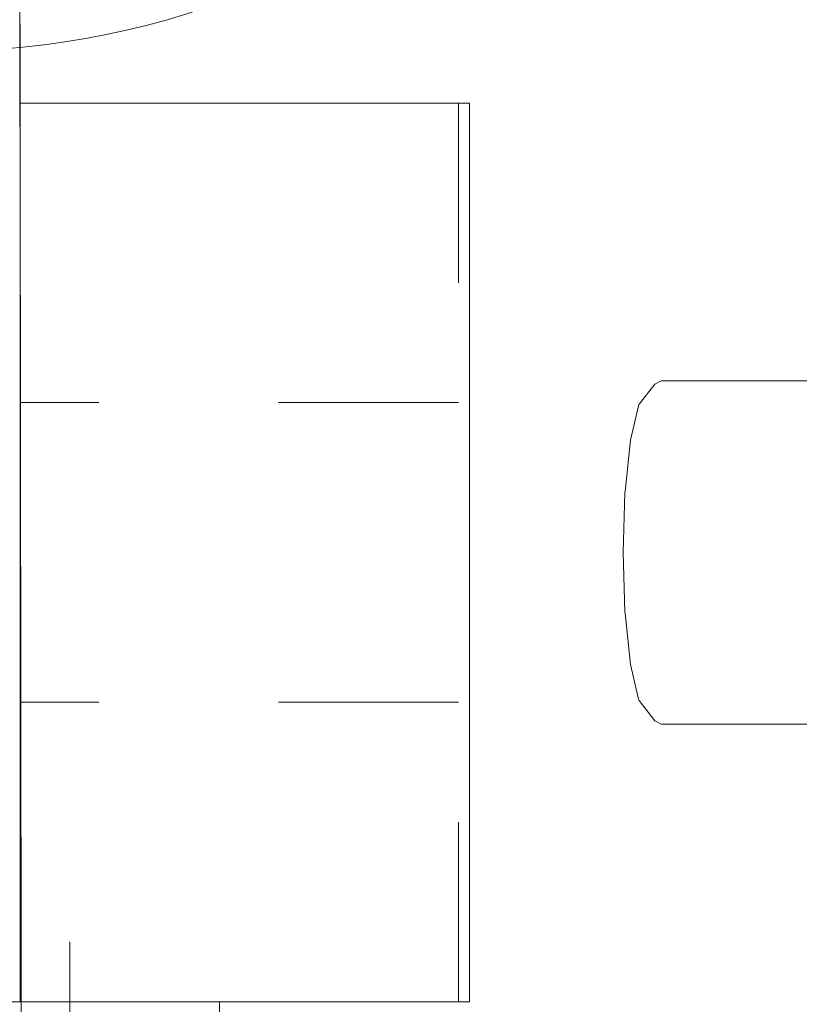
# Model space of a CAD drawing. Header units: millimetres. Extents: x -70269 to 35056, y -51814 to 48966.
# Tile 201 of 220: x -31907 to -30866, y 29977 to 31292. Entities that reach past the tile are written whole.
import ezdxf

# ---------------------------------------------------------------- set-up
doc = ezdxf.new("R2010")
doc.units = ezdxf.units.MM
doc.linetypes.add('Przerywana', pattern=[48, 24, -24])
for name, color, linetype, lineweight, true_color in [('320 - W Umeblowanie_Nr_pióra__95', 7, 'Continuous', 20, 0x7c7c7c), ('440-K Słupy_Nr_pióra__95', 7, 'Continuous', 20, 0x7c7c7c), ('460 - Stropy_Nr_pióra__95', 7, 'Continuous', 13, 0x7c7c7c), ('Nowe_460 - Stropy_Nr_pióra__95', 7, 'Continuous', 13, 0x7c7c7c), ('Nowe_Drzwi Archicad_Nr_pióra__95', 7, 'Continuous', 20, 0x7c7c7c)]:
    doc.layers.add(name, color=color, linetype=linetype, lineweight=lineweight, true_color=true_color)
doc.layers.add('XREF', color=8, linetype='Continuous', lineweight=9)

# ---------------------------------------------------------------- blocks, each defined once
blk = doc.blocks.new('parter 2025.10.15')
at = {"layer": '320 - W Umeblowanie_Nr_pióra__95', "color": 8, "linetype": 'Przerywana', "lineweight": 5}
for p, q in [((713.89, 2573.81), (713.89, 2533.81)), ((713.89, 2533.81), (655.39, 2533.81)), ((713.89, 2493.81), (655.39, 2493.81)), ((713.89, 2453.81), (713.89, 2493.81))]:
    blk.add_line(p, q, dxfattribs=at)
at = {"layer": '320 - W Umeblowanie_Nr_pióra__95', "color": 8, "linetype": 'Continuous', "lineweight": 5}
for p, q in [((738.02, 2533.6), (740.13, 2536.28)), ((740.13, 2536.28), (740.99, 2536.74)), ((740.99, 2536.74), (744.1, 2536.74)), ((744.1, 2536.74), (747.7, 2536.74)), ((747.7, 2536.74), (768.61, 2536.74)), ((737.93, 2533.39), (738.02, 2533.6)), ((736.86, 2528.79), (737.93, 2533.39)), ((736.15, 2521.92), (736.86, 2528.79)), ((735.89, 2513.81), (736.13, 2521.81)), ((736.13, 2521.81), (736.15, 2521.92)), ((735.89, 2513.81), (736.13, 2505.81)), ((736.13, 2505.81), (736.15, 2505.7)), ((736.15, 2505.7), (736.86, 2498.82)), ((736.86, 2498.82), (737.93, 2494.23)), ((737.93, 2494.23), (738.02, 2494.02)), ((738.02, 2494.02), (740.13, 2491.34)), ((740.13, 2491.34), (740.99, 2490.88)), ((740.99, 2490.88), (744.1, 2490.88)), ((744.1, 2490.88), (747.7, 2490.88)), ((747.7, 2490.88), (768.61, 2490.88))]:
    blk.add_line(p, q, dxfattribs=at)
at = {"layer": '320 - W Umeblowanie_Nr_pióra__95', "color": 8, "linetype": 'Continuous', "lineweight": 5, "flags": 128}
blk.add_lwpolyline([(655.39, 2573.81), (655.39, 2453.81), (715.39, 2453.81), (715.39, 2573.81)], close=True, dxfattribs=at)
at = {"layer": '440-K Słupy_Nr_pióra__95', "color": 8, "linetype": 'Continuous', "lineweight": 5}
blk.add_line((662.01, 2441.81), (662.01, 2461.81), dxfattribs=at)
at = {"layer": '440-K Słupy_Nr_pióra__95', "color": 8, "linetype": 'Continuous', "lineweight": 5, "flags": 128}
blk.add_lwpolyline([(642.01, 2413.81), (682.01, 2413.81), (682.01, 2453.81), (642.01, 2453.81)], close=True, dxfattribs=at)
at = {"layer": '460 - Stropy_Nr_pióra__95', "color": 8, "linetype": 'Continuous', "lineweight": 5, "flags": 128}
blk.add_lwpolyline([(6.75, 7.87), (658.57, 7.05), (655.73, 2276.77), (655.14, 2747.25), (654.75, 3058.7), (10.58, 3058.7)], close=True, dxfattribs=at)
at = {"layer": 'Nowe_460 - Stropy_Nr_pióra__95', "color": 8, "linetype": 'Continuous', "lineweight": 5, "flags": 128}
blk.add_lwpolyline([(1099.75, 2747.25), (655.14, 2747.25), (655.73, 2276.77), (1099.75, 2276.77)], close=True, dxfattribs=at)
at = {"layer": 'Nowe_Drzwi Archicad_Nr_pióra__95', "color": 8, "linetype": 'Continuous', "lineweight": 5}
blk.add_arc((644.78, 2690.73), 110, 270.0718, 0.0718, dxfattribs=at)

msp = doc.modelspace()

# ---------------------------------------------------------------- block references
at = {"layer": 'XREF', "xscale": 10, "yscale": 10, "zscale": 10}
msp.add_blockref('parter 2025.10.15', (-38460.6, 5442.3), dxfattribs=at)

doc.saveas('drawing.dxf')
